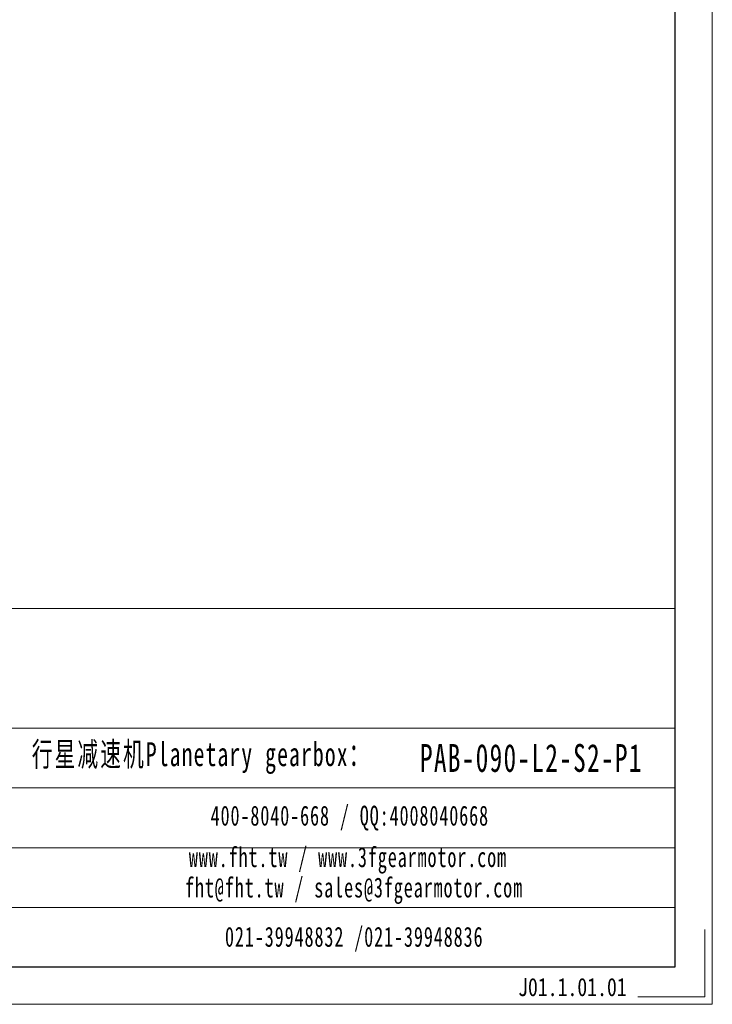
# Model space of a CAD drawing. Header units: millimetres. Extents: x 0 to 605, y 0 to 428.
# Tile 3 of 5: x 471 to 605, y 0 to 190. Entities that reach past the tile are written whole.
import ezdxf

# ---------------------------------------------------------------- set-up
doc = ezdxf.new("R2010")
doc.units = ezdxf.units.MM
doc.layers.add('6文字层', color=3, linetype='Continuous')
doc.layers.add('SLD-0', color=7, linetype='Continuous', lineweight=18)
doc.layers.add('图框_外框线', color=7, linetype='Continuous', lineweight=18)
doc.styles.add('标准', font='txt', dxfattribs={"width": 0.667})
doc.styles.add('样式 1', font='txt', dxfattribs={"width": 0.8})

msp = doc.modelspace()

# ---------------------------------------------------------------- linework, layer by layer
at = {"layer": '图框_外框线'}
for p, q in [((53.4, 76.29), (597.36, 76.29)), ((53.4, 53.23), (597.36, 53.23)), ((105.53, 41.71), (597.36, 41.71)), ((105.53, 30.18), (597.36, 30.18)), ((105.53, 18.65), (597.36, 18.65))]:
    msp.add_line(p, q, dxfattribs=at)
at = {"layer": '图框_外框线', "color": 3}
msp.add_lwpolyline([(0, 0), (604.55, 0), (604.55, 427.51), (0, 427.51)], close=True, dxfattribs=at)
at = {"layer": '图框_外框线', "color": 3, "lineweight": 25}
msp.add_lwpolyline([(35.99, 7.2), (597.36, 7.2), (597.36, 420.31), (35.99, 420.31)], close=True, dxfattribs=at)
at = {"layer": '图框_外框线', "color": 3}
msp.add_lwpolyline([(603.11, 14.39), (603.11, 1.44), (590.16, 1.44)], dxfattribs=at)

# ---------------------------------------------------------------- texts
at = {"layer": '6文字层', "insert": (567.09, 5.08), "char_height": 3.5, "width": 43.3044, "attachment_point": 1, "style": '样式 1'}
msp.add_mtext('J01.1.01.01', dxfattribs=at)
at = {"layer": 'SLD-0', "color": 1, "attachment_point": 2, "line_spacing_factor": 1.15057, "style": '标准'}
for s, insert, char_height, width in [('\\T1.1;  行星减速机Planetary gearbox：', (503.76, 50.52), 4.6112, 72.5236), ('\\pxt5;{\\T1.1;PAB-090-L2-S2-P1}', (569.65, 50.18), 5.3798, 73.4656), ('\\T1.1;400-8040-668 / QQ:4008040668', (534.64, 38.29), 3.8427, 111.8812), ('\\T1.1;www.fht.tw / www.3fgearmotor.com ', (534.28, 30.29), 3.8427, 112.0072), ('\\T1.1;\\pxt12;fht@fht.tw / sales@3fgearmotor.com ', (535.45, 24.44), 3.8427, 112.0072), ('\\T1.1;021-39948832 /021-39948836 ', (535.49, 14.94), 3.8427, 85.5259)]:
    msp.add_mtext(s, dxfattribs=dict(at, insert=insert, char_height=char_height, width=width))

doc.saveas('drawing.dxf')
